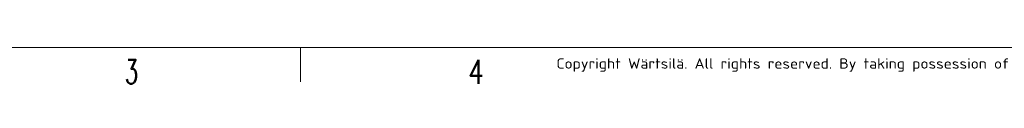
# Model space of a CAD drawing. Header units: inches. Extents: x 0 to 23760, y -13 to 16800.
# Tile 32 of 247: x 4244 to 9978, y -13 to 222. Entities that reach past the tile are written whole.
import ezdxf

# ---------------------------------------------------------------- set-up
doc = ezdxf.new("R2010")
doc.units = ezdxf.units.IN
doc.layers.add('210', color=7, linetype='Continuous', true_color=0xffffff)
doc.styles.add('iso-1', font='isocp.shx')
doc.styles.add('latin_extended', font='simplex.shx')

msp = doc.modelspace()

# ---------------------------------------------------------------- linework, layer by layer
at = {"layer": '210', "color": 7, "linetype": 'Continuous', "lineweight": 18}
for p, q in [((200, 200), (23560, 200)), ((5880, 0), (5880, 200))]:
    msp.add_line(p, q, dxfattribs=at)

# ---------------------------------------------------------------- texts
at = {"layer": '210', "color": 211, "linetype": 'Continuous', "lineweight": 13, "insert": (7369.968, 59.059), "char_height": 60, "attachment_point": 7, "line_spacing_factor": 0.963855, "style": 'iso-1'}
msp.add_mtext('\\W1.2083;Copyright Wärtsilä. All rights reserved. By taking possession of the drawing the recipient recognizes and honours these rights. Neither the whole nor any part of this drawing may be used in any way for construction, fabrication, marketing or any other', dxfattribs=at)
at = {"layer": '210', "color": 211, "linetype": 'Continuous', "lineweight": 18, "char_height": 140, "attachment_point": 7, "line_spacing_factor": 0.963855, "style": 'latin_extended'}
for s, insert in [('\\W0.6563;3', (4855.328, -10.697)), ('\\W0.7656;4', (6855.328, -10.697))]:
    msp.add_mtext(s, dxfattribs=dict(at, insert=insert))

doc.saveas('drawing.dxf')
